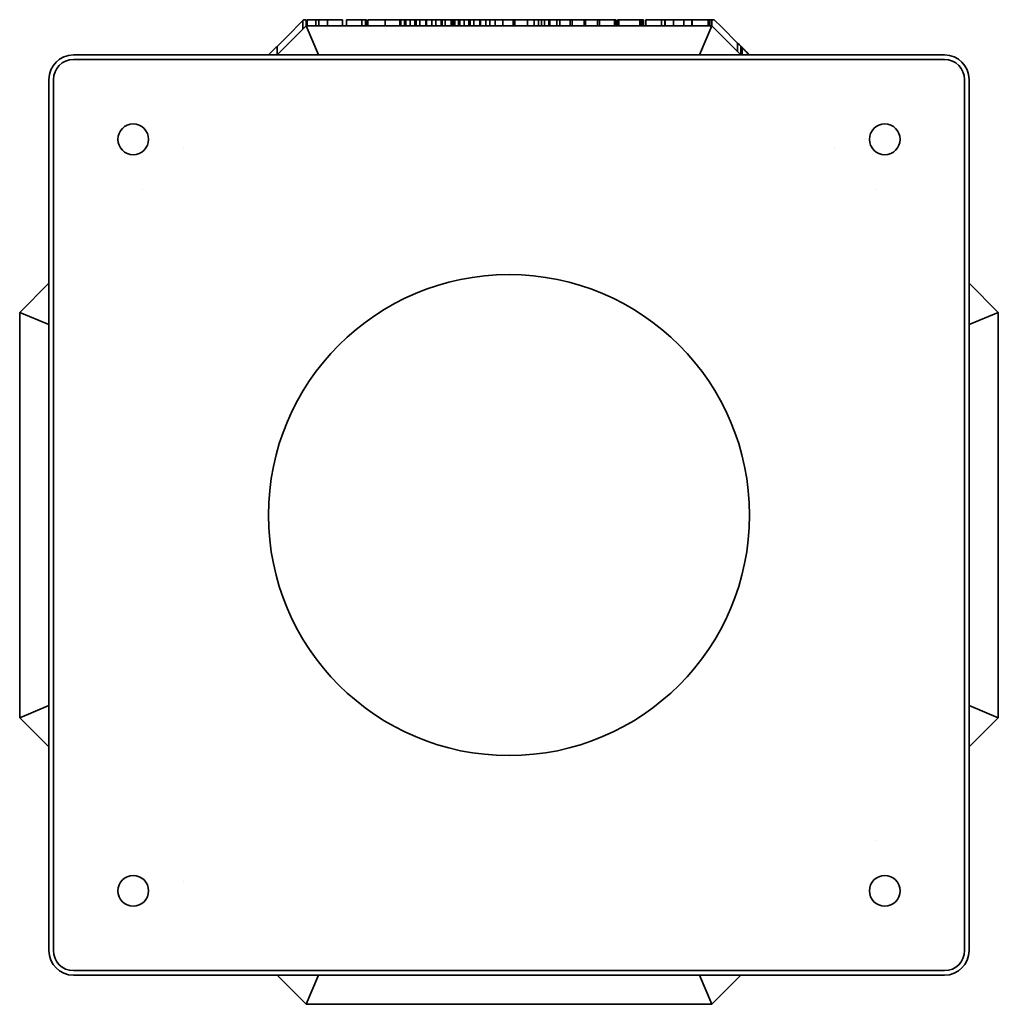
# Model space of a CAD drawing. Header units: millimetres. Extents: x 260 to 580, y 136 to 457.
import ezdxf

# ---------------------------------------------------------------- set-up
doc = ezdxf.new("R2010")
doc.units = ezdxf.units.MM
doc.header["$LTSCALE"] = 2
doc.layers.add('Krawędzie widoczne(ISO)', color=7, linetype='Continuous', lineweight=35, true_color=0x262659)

msp = doc.modelspace()

# ---------------------------------------------------------------- linework, layer by layer
at = {"layer": 'Krawędzie widoczne(ISO)'}
for p, q in [((347.66, 452.05), (352.81, 457.2)), ((352.81, 457.2), (353.1, 457.49)), ((352.81, 457.2), (352.81, 454.37)), ((353.1, 457.49), (353.41, 457.49)), ((353.41, 457.49), (353.87, 457.49)), ((353.87, 457.49), (353.87, 455.43)), ((354.24, 457.49), (354.24, 455.49)), ((354.24, 457.49), (357.07, 457.49)), ((357.07, 457.49), (357.07, 455.49)), ((357.07, 457.49), (358.03, 457.49)), ((358.03, 457.49), (358.03, 455.49)), ((358.03, 457.49), (360.8, 457.49)), ((360.8, 457.49), (362.27, 457.49)), ((360.8, 457.49), (360.8, 455.49)), ((362.27, 457.49), (365.7, 457.49)), ((365.7, 457.49), (365.7, 455.49)), ((366.98, 457.49), (368.57, 457.49)), ((366.98, 457.49), (366.98, 455.49)), ((368.57, 457.49), (372.05, 457.49)), ((372.05, 457.49), (373.22, 457.49)), ((372.05, 457.49), (372.05, 455.49)), ((373.22, 457.49), (373.6, 457.49)), ((373.22, 457.49), (373.22, 455.49)), ((373.6, 457.49), (373.6, 455.49)), ((373.97, 457.49), (373.97, 455.49)), ((373.97, 457.49), (375.4, 457.49)), ((375.4, 457.49), (378.36, 457.49)), ((378.36, 457.49), (379.58, 457.49)), ((379.58, 457.49), (379.58, 455.49)), ((379.58, 457.49), (381.07, 457.49)), ((381.07, 457.49), (384.46, 457.49)), ((384.46, 457.49), (384.71, 457.49)), ((384.46, 457.49), (384.46, 455.49)), ((384.71, 457.49), (385.96, 457.49)), ((384.71, 457.49), (384.71, 455.49)), ((385.96, 457.49), (386.41, 457.49)), ((385.96, 457.49), (385.96, 455.49)), ((386.41, 457.49), (387.8, 457.49)), ((386.41, 457.49), (386.41, 455.49)), ((387.8, 457.49), (389.33, 457.49)), ((387.8, 457.49), (387.8, 455.49)), ((389.33, 457.49), (389.7, 457.49)), ((389.33, 457.49), (389.33, 455.49)), ((389.7, 457.49), (389.7, 455.49)), ((389.7, 457.49), (390.95, 457.49)), ((390.95, 457.49), (392.89, 457.49)), ((390.95, 457.49), (390.95, 455.49)), ((392.89, 457.49), (393.05, 457.49)), ((392.89, 457.49), (392.89, 455.49)), ((393.05, 457.49), (393.13, 457.49)), ((393.05, 457.49), (393.05, 455.49)), ((393.13, 457.49), (394.85, 457.49)), ((393.13, 457.49), (393.13, 455.49)), ((394.85, 457.49), (396.16, 457.49)), ((394.85, 457.49), (394.85, 455.49)), ((396.16, 457.49), (397.87, 457.49)), ((396.16, 457.49), (396.16, 455.49)), ((397.87, 457.49), (398.22, 457.49)), ((397.87, 457.49), (397.87, 455.49)), ((398.22, 457.49), (399.18, 457.49)), ((398.22, 457.49), (398.22, 455.49)), ((399.18, 457.49), (401.17, 457.49)), ((399.18, 457.49), (399.18, 455.49)), ((401.17, 457.49), (401.67, 457.49)), ((401.17, 457.49), (401.17, 455.49)), ((401.67, 457.49), (401.78, 457.49)), ((401.67, 457.49), (401.67, 455.49)), ((401.78, 457.49), (402.07, 457.49)), ((401.78, 457.49), (401.78, 455.49)), ((402.07, 457.49), (402.07, 455.49)), ((402.07, 457.49), (402.31, 457.49)), ((402.31, 457.49), (403.55, 457.49)), ((402.31, 457.49), (402.31, 455.49)), ((403.55, 457.49), (404.01, 457.49)), ((403.55, 457.49), (403.55, 455.49)), ((404.01, 457.49), (405.4, 457.49)), ((404.01, 457.49), (404.01, 455.49)), ((405.4, 457.49), (406.93, 457.49)), ((405.4, 457.49), (405.4, 455.49)), ((406.92, 457.49), (407.3, 457.49)), ((406.93, 457.49), (406.93, 455.49)), ((407.3, 457.49), (408.55, 457.49)), ((407.3, 457.49), (407.3, 455.49)), ((408.55, 457.49), (410.48, 457.49)), ((408.55, 457.49), (408.55, 455.49)), ((410.48, 457.49), (410.64, 457.49)), ((410.48, 457.49), (410.48, 455.49)), ((410.64, 457.49), (410.72, 457.49)), ((410.64, 457.49), (410.64, 455.49)), ((410.72, 457.49), (412.44, 457.49)), ((410.72, 457.49), (410.72, 455.49)), ((412.44, 457.49), (413.75, 457.49)), ((412.44, 457.49), (412.44, 455.49)), ((413.75, 457.49), (415.47, 457.49)), ((413.75, 457.49), (413.75, 455.49)), ((415.47, 457.49), (417.95, 457.49)), ((415.47, 457.49), (415.47, 455.49)), ((417.95, 457.49), (421.33, 457.49)), ((417.95, 457.49), (417.95, 455.49)), ((421.33, 457.49), (421.88, 457.49)), ((421.33, 457.49), (421.33, 455.49)), ((421.88, 457.49), (424.33, 457.49)), ((421.88, 457.49), (421.88, 455.49)), ((424.33, 457.49), (425.33, 457.49)), ((425.33, 457.49), (426.03, 457.49)), ((426.03, 457.49), (427.34, 457.49)), ((426.03, 457.49), (426.03, 455.49)), ((427.34, 457.49), (428.22, 457.49)), ((428.22, 457.49), (429.61, 457.49)), ((428.22, 457.49), (428.22, 455.49)), ((429.61, 457.49), (430.6, 457.49)), ((429.61, 457.49), (429.61, 455.49)), ((430.6, 457.49), (431.56, 457.49)), ((430.6, 457.49), (430.6, 455.49)), ((431.56, 457.49), (433.01, 457.49)), ((431.56, 457.49), (431.56, 455.49)), ((433.01, 457.49), (433.34, 457.49)), ((433.01, 457.49), (433.01, 455.49)), ((433.34, 457.49), (435.56, 457.49)), ((433.34, 457.49), (433.34, 455.49)), ((435.56, 457.49), (436.59, 457.49)), ((435.56, 457.49), (435.56, 455.49)), ((436.59, 457.49), (439.9, 457.49)), ((436.59, 457.49), (436.59, 455.49)), ((439.9, 457.49), (440.64, 457.49)), ((439.9, 457.49), (439.9, 455.49)), ((440.64, 457.49), (441.23, 457.49)), ((440.64, 457.49), (440.64, 455.49)), ((441.23, 457.49), (442.59, 457.49)), ((442.59, 457.49), (444.47, 457.49)), ((444.47, 457.49), (444.96, 457.49)), ((444.47, 457.49), (444.47, 455.49)), ((444.96, 457.49), (445.4, 457.49)), ((444.96, 457.49), (444.96, 455.49)), ((445.4, 457.49), (446.89, 457.49)), ((446.89, 457.49), (448.38, 457.49)), ((448.38, 457.49), (448.81, 457.49)), ((448.81, 457.49), (449.48, 457.49)), ((448.81, 457.49), (448.81, 455.49)), ((449.48, 457.49), (449.48, 455.49)), ((449.48, 457.49), (450.97, 457.49)), ((450.97, 457.49), (454.36, 457.49)), ((454.36, 457.49), (454.84, 457.49)), ((454.36, 457.49), (454.36, 455.49)), ((454.84, 457.49), (454.84, 455.49)), ((455.34, 457.49), (455.75, 457.49)), ((455.34, 457.49), (455.34, 455.49)), ((455.75, 457.49), (456.52, 457.49)), ((455.75, 457.49), (455.75, 455.49)), ((456.52, 457.49), (457.45, 457.49)), ((457.45, 457.49), (459.03, 457.49)), ((459.03, 457.49), (462.63, 457.49)), ((462.63, 457.49), (462.89, 457.49)), ((462.63, 457.49), (462.63, 455.49)), ((462.89, 457.49), (463.3, 457.49)), ((462.89, 457.49), (462.89, 455.49)), ((463.3, 457.49), (463.79, 457.49)), ((463.3, 457.49), (463.3, 455.49)), ((463.79, 457.49), (463.79, 455.49)), ((464.61, 457.49), (464.61, 455.49)), ((464.61, 457.49), (466.19, 457.49)), ((466.19, 457.49), (469.67, 457.49)), ((469.67, 457.49), (470.84, 457.49)), ((469.67, 457.49), (469.67, 455.49)), ((470.84, 457.49), (470.87, 457.49)), ((470.84, 457.49), (470.84, 455.49)), ((470.87, 457.49), (473.58, 457.49)), ((470.87, 457.49), (470.87, 455.49)), ((473.58, 457.49), (477, 457.49)), ((473.58, 457.49), (473.58, 455.49)), ((477, 457.49), (477.22, 457.49)), ((477, 457.49), (477, 455.49)), ((477.22, 457.49), (478.36, 457.49)), ((478.36, 457.49), (479.08, 457.49)), ((479.08, 457.49), (479.59, 457.49)), ((479.59, 457.49), (479.59, 455.49)), ((479.75, 457.49), (481.34, 457.49)), ((479.75, 457.49), (479.75, 455.49)), ((481.34, 457.49), (484.9, 457.49)), ((484.9, 457.49), (485.34, 457.49)), ((484.9, 457.49), (484.9, 455.49)), ((485.34, 457.49), (486.05, 457.49)), ((485.34, 457.49), (485.34, 455.49)), ((486.05, 457.49), (486.05, 455.49)), ((486.1, 457.49), (486.9, 457.49)), ((486.1, 457.49), (486.1, 455.46)), ((486.9, 457.49), (489.36, 455.03)), ((344.43, 445.99), (353.93, 455.49)), ((353.93, 455.49), (357.87, 445.99)), ((353.93, 455.49), (486.07, 455.49)), ((482.13, 445.99), (486.07, 455.49)), ((486.07, 455.49), (495.57, 445.99)), ((489.36, 455.03), (494.51, 449.88)), ((344.4, 448.79), (347.66, 452.05)), ((494.51, 449.88), (495.11, 449.28)), ((494.51, 449.88), (494.51, 447.05)), ((341.6, 445.99), (344.01, 448.4)), ((344.4, 448.79), (344.4, 445.99)), ((495.11, 449.28), (495.58, 448.82)), ((495.58, 448.82), (495.58, 445.99)), ((495.65, 448.74), (496.05, 448.34)), ((495.65, 448.74), (495.65, 445.99)), ((496.05, 448.34), (496.05, 445.99)), ((562, 445.99), (278, 445.99)), ((278, 444.49), (562, 444.49)), ((270, 437.99), (270, 153.99)), ((271.5, 153.99), (271.5, 437.99)), ((568.5, 437.99), (568.5, 153.99)), ((570, 153.99), (570, 437.99)), ((313.82, 415.38), (313.82, 415.38)), ((526.18, 415.38), (526.18, 415.38)), ((300.61, 402.18), (300.61, 402.18)), ((539.39, 402.18), (539.39, 402.18)), ((260.5, 362.06), (270, 371.56)), ((570, 371.56), (579.5, 362.06)), ((270, 358.13), (260.5, 362.06)), ((260.5, 229.93), (260.5, 362.06)), ((579.5, 362.06), (570, 358.13)), ((579.5, 362.06), (579.5, 229.93)), ((260.5, 229.93), (270, 233.86)), ((570, 233.86), (579.5, 229.93)), ((270, 220.43), (260.5, 229.93)), ((579.5, 229.93), (570, 220.43)), ((539.39, 189.81), (539.39, 189.81)), ((313.82, 176.61), (313.82, 176.61)), ((562, 147.49), (278, 147.49)), ((278, 145.99), (562, 145.99)), ((353.93, 136.49), (344.43, 145.99)), ((357.87, 145.99), (353.93, 136.49)), ((486.07, 136.49), (482.13, 145.99)), ((495.57, 145.99), (486.07, 136.49)), ((486.07, 136.49), (353.93, 136.49))]:
    msp.add_line(p, q, dxfattribs=at)
for centre, radius in [((297.5, 418.49), 5), ((542.5, 418.49), 5), ((420, 295.99), 78.4), ((297.5, 173.49), 5), ((542.5, 173.49), 5)]:
    msp.add_circle(centre, radius, dxfattribs=at)
for centre, radius, start, end in [((278, 437.99), 8, 90, 180), ((278, 437.99), 6.5, 90, 180), ((562, 437.99), 8, 0, 90), ((562, 437.99), 6.5, 0, 90), ((278, 153.99), 8, 180, 270), ((278, 153.99), 6.5, 180, 270), ((562, 153.99), 6.5, 270, 0), ((562, 153.99), 8, 270, 0)]:
    msp.add_arc(centre, radius, start, end, dxfattribs=at)
for points in [[(344.01, 448.4), (344.13, 448.52), (344.26, 448.65), (344.4, 448.79)], [(497.76, 446.63), (497.97, 446.42), (498.18, 446.21), (498.4, 445.99)]]:
    msp.add_open_spline(points, degree=3, dxfattribs=at)
for points, knots in [([(496.05, 448.34), (496.13, 448.26), (496.22, 448.17), (496.35, 448.04), (496.38, 448.01), (496.51, 447.88), (496.66, 447.73), (496.83, 447.57)], [-0.1012436, -0.1012436, -0.1012436, -0.1012436, -0.0776606, -0.0776606, -0.0684571, -0.0684571, 0, 0, 0, 0]), ([(496.83, 447.57), (496.95, 447.44), (497.09, 447.3), (497.39, 447), (497.58, 446.81), (497.76, 446.63)], [-0.1281882, -0.1281882, -0.1281882, -0.1281882, -0.0753229, -0.0753229, 0, 0, 0, 0])]:
    msp.add_open_spline(points, degree=3, knots=knots, dxfattribs=at)

doc.saveas('drawing.dxf')
